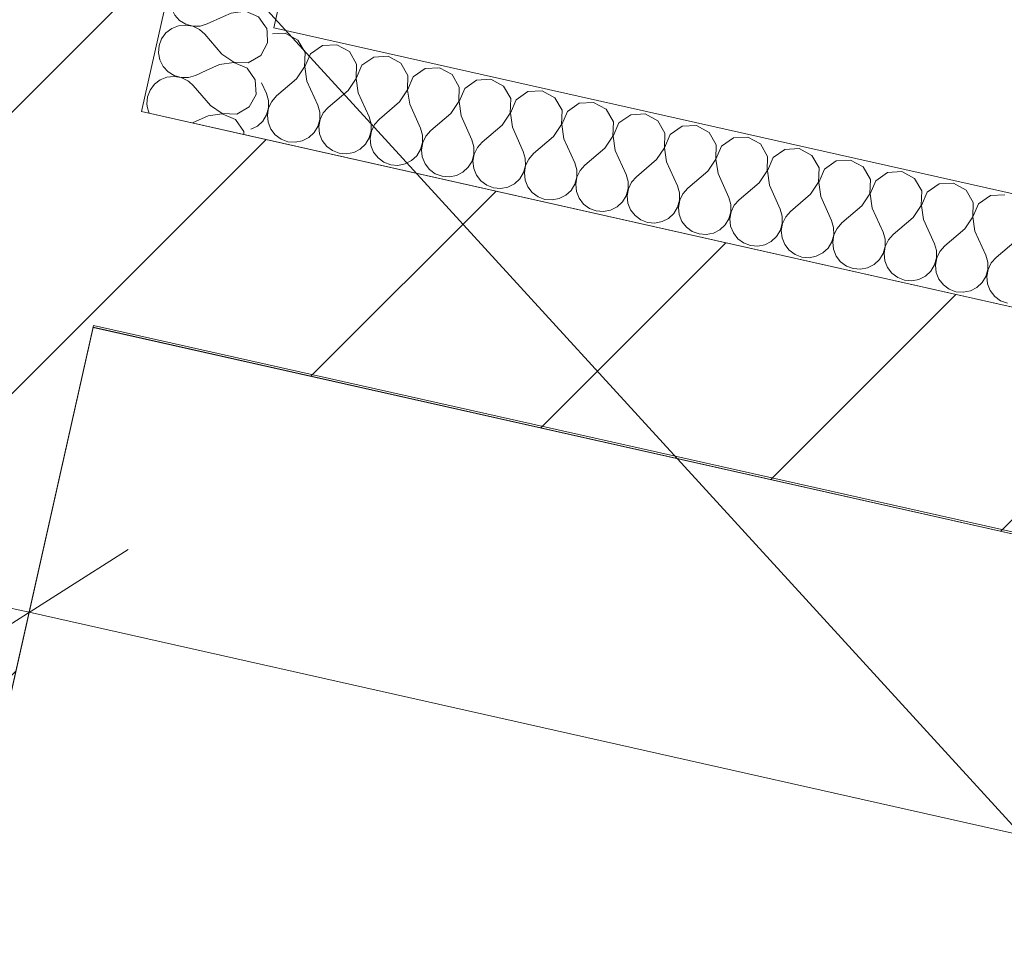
# Model space of a CAD drawing. Header units: millimetres. Extents: x -7213913 to -6985912, y 6023162 to 6205784.
# Tile 154 of 256: x -7193327 to -7192437, y 6174321 to 6175157. Entities that reach past the tile are written whole.
import ezdxf
from ezdxf.enums import TextEntityAlignment as Align

# ---------------------------------------------------------------- set-up
doc = ezdxf.new("R2010")
doc.units = ezdxf.units.MM
doc.header["$MEASUREMENT"] = 0
for name, color, linetype, lineweight in [('0_Ном._пера__1', 7, 'Continuous', 0), ('0_Ном._пера__120', 7, 'Continuous', 0), ('S - квартира_помещение.АР_Ном._пера__101', 252, 'Continuous', 0), ('S - квартира_помещение.АР_Ном._пера__120', 7, 'Continuous', 0), ('АР-Стены_Перегородки_межквартирные_200.АР_Ном._пера__1', 7, 'Continuous', 15), ('АР-Чертеж-Размеры.АР_Ном._пера__1', 7, 'Continuous', 0), ('Паспорта Зон Archicad_Ном._пера__1', 7, 'Continuous', 0)]:
    doc.layers.add(name, color=color, linetype=linetype, lineweight=lineweight)
for name, color, linetype in [('S - квартира_помещение.АР', 7, 'Continuous'), ('АР-Стены_Перегородки_межквартирные_200.АР', 7, 'Continuous'), ('АР-Чертеж-Размеры.АР', 7, 'Continuous')]:
    doc.layers.add(name, color=color, linetype=linetype)
doc.styles.add('РЎР“Р•РќР•Р\xa0Р\x98Р\xa0_РЎРўР\x98Р›Р¬_1', font='txt')
doc.styles.add('РЎР“Р•РќР•Р\xa0Р\x98Р\xa0_РЎРўР\x98Р›Р¬_2', font='calibri.ttf')
doc.styles.add('РЎР“Р•РќР•Р\xa0Р\x98Р\xa0_РЎРўР\x98Р›Р¬_3', font='GOST_Common.ttf')
doc.dimstyles.new('СГЕНЕРИР_СТИЛЬ__6', dxfattribs={"dimtxt": 200, "dimasz": 142.5, "dimexe": 0.18, "dimexo": 0.0625, "dimgap": 0, "dimtad": 1, "dimdec": 0, "dimzin": 0, "dimdsep": 46, "dimtxsty": 'РЎР“Р•РќР•Р\xa0Р\x98Р\xa0_РЎРўР\x98Р›Р¬_3', "dimblk": 'ARROWHEAD_6', "dimblk1": 'ARROWHEAD_6', "dimblk2": 'ARROWHEAD_6', "dimcen": 0.09, "dimse1": 1, "dimse2": 1, "dimclrd": 7, "dimclre": 7, "dimclrt": 7, "dimazin": 0, "dimtfac": 1, "dimtdec": 4, "dimtmove": 0, "dimatfit": 3, "dimfxl": 1, "dimtolj": 1, "dimtzin": 0, "dimarcsym": 0})
pattern_1 = [(45, (-6566190.34, 6562677.8), (-127.279217, 127.279217), [])]

# ---------------------------------------------------------------- blocks, each defined once
blk = doc.blocks.new('Кухня-столовая_1_4_1', base_point=(-7189844.26, 6171701.4))
at = {"layer": 'S - квартира_помещение.АР_Ном._пера__120', "color": 7, "linetype": 'Continuous', "lineweight": 0, "flags": 128}
blk.add_lwpolyline([(-7193260.23, 6174880.73), (-7193758.08, 6172664.11), (-7191416.44, 6172138.19), (-7191576.37, 6171426.13), (-7190722.63, 6171234.39), (-7186318.01, 6170245.14), (-7186279.19, 6170850.36), (-7186280.24, 6170850.42), (-7186109.06, 6173272.94), (-7188697.97, 6173854.39), (-7188697.61, 6173856)], close=True, dxfattribs=at)
at = {"layer": 'Паспорта Зон Archicad_Ном._пера__1', "color": 7, "lineweight": 0, "style": 'РЎР“Р•РќР•Р\xa0Р\x98Р\xa0_РЎРўР\x98Р›Р¬_1'}
blk.add_attdef('ROOM_NUMBER', text='', height=250, rotation=347.34172, dxfattribs=at).set_placement((-7187971.47, 6171826.9), align=Align.MIDDLE_CENTER)
at = {"layer": 'Паспорта Зон Archicad_Ном._пера__1', "color": 7, "lineweight": 0, "style": 'РЎР“Р•РќР•Р\xa0Р\x98Р\xa0_РЎРўР\x98Р›Р¬_2'}
blk.add_attdef('ROOM_AREA', text='', height=200, rotation=347.34172, dxfattribs=at).set_placement((-7186373.41, 6170754.38), align=Align.MIDDLE_RIGHT)
blk = doc.blocks.new('Стена_190_1', base_point=(-7193987.11, 6172100.64))
at = {"layer": 'АР-Стены_Перегородки_межквартирные_200.АР', "linetype": 'Continuous', "lineweight": 0, "true_color": 0x000000}
h = blk.add_hatch(dxfattribs=at)
h.set_pattern_fill('БЛОКИ_БЕТОННЫЕ_ЭФФЕКТИВН_78', color=18, style=0, pattern_type=2)
h.set_pattern_definition(pattern_1)
h.paths.add_polyline_path([(-7194062.76, 6172220.13), (-7193867.62, 6172176.3), (-7193151.02, 6175366.95), (-7193346.16, 6175410.78)])
at = {"layer": 'АР-Стены_Перегородки_межквартирные_200.АР_Ном._пера__1', "color": 7, "linetype": 'Continuous', "lineweight": 15, "flags": 128}
for points in [[(-7193216.76, 6175074.24), (-7193151.02, 6175366.95)], [(-7193867.62, 6172176.3), (-7193260.59, 6174879.1)]]:
    blk.add_lwpolyline(points, dxfattribs=at)
blk = doc.blocks.new('Стена_191_1', base_point=(-7193336.25, 6174998.59))
at = {"layer": 'АР-Стены_Перегородки_межквартирные_200.АР', "linetype": 'Continuous', "lineweight": 0, "true_color": 0x000000}
h = blk.add_hatch(dxfattribs=at)
h.set_pattern_fill('БЛОКИ_БЕТОННЫЕ_ЭФФЕКТИВН_78', color=18, style=0, pattern_type=2)
h.set_pattern_definition(pattern_1)
h.paths.add_polyline_path([(-7193260.59, 6174879.1), (-7186104.13, 6173271.8), (-7186089.81, 6173473.57), (-7193216.76, 6175074.24)])
at = {"layer": 'АР-Стены_Перегородки_межквартирные_200.АР_Ном._пера__1', "color": 7, "linetype": 'Continuous', "lineweight": 15, "flags": 128}
for points in [[(-7191543.45, 6174698.43), (-7193216.76, 6175074.24)], [(-7193260.59, 6174879.1), (-7186104.13, 6173271.8)]]:
    blk.add_lwpolyline(points, dxfattribs=at)
blk = doc.blocks.new('*X777', base_point=(-6566190.34, 6562677.79))
at = {"layer": '0_Ном._пера__1', "color": 7, "linetype": 'Continuous', "lineweight": 0}
for p, q in [((-7193102.79, 6175136.24), (-7193103.34, 6175146.08)), ((-7193109, 6175124.8), (-7193102.79, 6175136.24)), ((-7193120.3, 6175118.34), (-7193109, 6175124.8)), ((-7193146.22, 6175116.71), (-7193158.29, 6175111.28)), ((-7193133.34, 6175118.6), (-7193146.22, 6175116.71)), ((-7193139.7, 6175123.05), (-7193133.3, 6175118.79)), ((-7193121.4, 6175113.44), (-7193133.34, 6175118.6)), ((-7193133.3, 6175118.79), (-7193120.3, 6175118.34)), ((-7193113.95, 6175102.77), (-7193121.4, 6175113.44)), ((-7193170.02, 6175097.65), (-7193174.1, 6175101.27)), ((-7193113.22, 6175089.78), (-7193113.95, 6175102.77)), ((-7193154.57, 6175079.54), (-7193170.02, 6175097.65)), ((-7193119.43, 6175078.34), (-7193113.22, 6175089.78)), ((-7193211.29, 6175077.72), (-7193210.64, 6175074.42)), ((-7193210.64, 6175074.42), (-7193209.75, 6175072.68)), ((-7193143.78, 6175072.14), (-7193156.65, 6175070.25)), ((-7193154.57, 6175079.54), (-7193143.74, 6175072.33)), ((-7193131.83, 6175066.98), (-7193143.78, 6175072.14)), ((-7193143.74, 6175072.33), (-7193130.73, 6175071.88)), ((-7193130.73, 6175071.88), (-7193119.43, 6175078.34)), ((-7193156.65, 6175070.25), (-7193170.73, 6175063.92)), ((-7193124.38, 6175056.31), (-7193131.83, 6175066.98)), ((-7193124.23, 6175053.48), (-7193124.38, 6175056.31))]:
    blk.add_line(p, q, dxfattribs=at)
blk = doc.blocks.new('*X778', base_point=(-6566190.34, 6562677.79))
at = {"layer": '0_Ном._пера__1', "color": 7, "linetype": 'Continuous', "lineweight": 0}
for p, q in [((-7193190.45, 6175170.84), (-7193189.77, 6175167.35)), ((-7193189.77, 6175167.35), (-7193186.79, 6175161.49)), ((-7193186.79, 6175161.49), (-7193182.32, 6175156.68)), ((-7193183.42, 6175151.77), (-7193189.52, 6175149.33)), ((-7193176.89, 6175152.46), (-7193183.42, 6175151.77)), ((-7193182.32, 6175156.68), (-7193176.7, 6175153.26)), ((-7193170.41, 6175151.33), (-7193176.89, 6175152.46)), ((-7193176.7, 6175153.26), (-7193170.37, 6175151.52)), ((-7193164.5, 6175148.47), (-7193170.41, 6175151.33)), ((-7193170.37, 6175151.52), (-7193163.8, 6175151.56)), ((-7193163.8, 6175151.56), (-7193157.5, 6175153.41)), ((-7193142.62, 6175160.1), (-7193157.5, 6175153.41)), ((-7193103.51, 6175149.23), (-7193105.24, 6175151.7)), ((-7193194.72, 6175145.31), (-7193198.62, 6175140.03)), ((-7193189.52, 6175149.33), (-7193194.72, 6175145.31)), ((-7193159.59, 6175144.11), (-7193164.5, 6175148.47)), ((-7193144.13, 6175126), (-7193159.59, 6175144.11)), ((-7193103.34, 6175146.08), (-7193103.51, 6175149.23)), ((-7193200.93, 6175133.88), (-7193201.47, 6175127.33)), ((-7193198.62, 6175140.03), (-7193200.93, 6175133.88)), ((-7193201.47, 6175127.33), (-7193200.2, 6175120.88)), ((-7193144.13, 6175126), (-7193139.7, 6175123.05)), ((-7193200.2, 6175120.88), (-7193197.22, 6175115.03)), ((-7193197.22, 6175115.03), (-7193192.75, 6175110.21)), ((-7193192.75, 6175110.21), (-7193187.14, 6175106.8)), ((-7193187.14, 6175106.8), (-7193180.81, 6175105.05)), ((-7193174.24, 6175105.1), (-7193167.93, 6175106.94)), ((-7193158.29, 6175111.28), (-7193167.93, 6175106.94)), ((-7193205.15, 6175098.85), (-7193209.05, 6175093.56)), ((-7193199.95, 6175102.87), (-7193205.15, 6175098.85)), ((-7193193.85, 6175105.31), (-7193199.95, 6175102.87)), ((-7193187.32, 6175105.99), (-7193193.85, 6175105.31)), ((-7193180.85, 6175104.87), (-7193187.32, 6175105.99)), ((-7193174.93, 6175102.01), (-7193180.85, 6175104.87)), ((-7193180.81, 6175105.05), (-7193174.24, 6175105.1)), ((-7193174.1, 6175101.27), (-7193174.93, 6175102.01)), ((-7193209.05, 6175093.56), (-7193211.36, 6175087.42)), ((-7193211.36, 6175087.42), (-7193211.9, 6175080.87)), ((-7193211.9, 6175080.87), (-7193211.29, 6175077.72))]:
    blk.add_line(p, q, dxfattribs=at)
blk = doc.blocks.new('*X779', base_point=(-6566190.34, 6562677.79))
at = {"layer": '0_Ном._пера__1', "color": 7, "linetype": 'Continuous', "lineweight": 0}
for p, q in [((-7193148.75, 6175366.19), (-7193149.3, 6175359.64)), ((-7193148.66, 6175366.42), (-7193148.75, 6175366.19)), ((-7193149.3, 6175359.64), (-7193148.03, 6175353.19)), ((-7193148.03, 6175353.19), (-7193145.05, 6175347.34)), ((-7193145.05, 6175347.34), (-7193140.58, 6175342.52)), ((-7193094.04, 6175349.02), (-7193115.76, 6175339.25)), ((-7193081.17, 6175350.91), (-7193094.04, 6175349.02)), ((-7193081.48, 6175351.33), (-7193081.13, 6175351.1)), ((-7193069.22, 6175345.75), (-7193081.17, 6175350.91)), ((-7193081.13, 6175351.1), (-7193080.3, 6175351.07)), ((-7193135.15, 6175338.3), (-7193141.68, 6175337.62)), ((-7193140.58, 6175342.52), (-7193134.97, 6175339.11)), ((-7193128.68, 6175337.17), (-7193135.15, 6175338.3)), ((-7193134.97, 6175339.11), (-7193128.63, 6175337.36)), ((-7193122.06, 6175337.41), (-7193115.76, 6175339.25)), ((-7193061.77, 6175335.08), (-7193069.22, 6175345.75)), ((-7193152.98, 6175331.16), (-7193156.88, 6175325.87)), ((-7193147.78, 6175335.17), (-7193152.98, 6175331.16)), ((-7193141.68, 6175337.62), (-7193147.78, 6175335.17)), ((-7193122.76, 6175334.32), (-7193128.68, 6175337.17)), ((-7193128.63, 6175337.36), (-7193122.06, 6175337.41)), ((-7193117.85, 6175329.96), (-7193122.76, 6175334.32)), ((-7193102.39, 6175311.85), (-7193117.85, 6175329.96)), ((-7193061.05, 6175322.08), (-7193061.77, 6175335.08)), ((-7193156.88, 6175325.87), (-7193159.19, 6175319.72)), ((-7193067.26, 6175310.65), (-7193061.05, 6175322.08)), ((-7193159.19, 6175319.72), (-7193159.73, 6175313.18)), ((-7193159.73, 6175313.18), (-7193158.46, 6175306.73)), ((-7193102.39, 6175311.85), (-7193091.56, 6175304.63)), ((-7193158.46, 6175306.73), (-7193155.48, 6175300.88)), ((-7193091.6, 6175304.45), (-7193104.48, 6175302.56)), ((-7193079.66, 6175299.29), (-7193091.6, 6175304.45)), ((-7193091.56, 6175304.63), (-7193078.56, 6175304.19)), ((-7193078.56, 6175304.19), (-7193067.26, 6175310.65)), ((-7193155.48, 6175300.88), (-7193151.01, 6175296.06)), ((-7193151.01, 6175296.06), (-7193145.4, 6175292.65)), ((-7193104.48, 6175302.56), (-7193126.19, 6175292.79)), ((-7193072.21, 6175288.62), (-7193079.66, 6175299.29)), ((-7193158.21, 6175288.71), (-7193163.41, 6175284.7)), ((-7193152.12, 6175291.16), (-7193158.21, 6175288.71)), ((-7193145.58, 6175291.84), (-7193152.12, 6175291.16)), ((-7193139.11, 6175290.71), (-7193145.58, 6175291.84)), ((-7193145.4, 6175292.65), (-7193139.07, 6175290.9)), ((-7193133.19, 6175287.86), (-7193139.11, 6175290.71)), ((-7193139.07, 6175290.9), (-7193132.5, 6175290.95)), ((-7193128.28, 6175283.5), (-7193133.19, 6175287.86)), ((-7193132.5, 6175290.95), (-7193126.19, 6175292.79)), ((-7193071.48, 6175275.62), (-7193072.21, 6175288.62)), ((-7193167.31, 6175279.41), (-7193169.62, 6175273.26)), ((-7193163.41, 6175284.7), (-7193167.31, 6175279.41)), ((-7193112.83, 6175265.39), (-7193128.28, 6175283.5)), ((-7193169.62, 6175273.26), (-7193170.17, 6175266.72)), ((-7193077.7, 6175264.19), (-7193071.48, 6175275.62)), ((-7193170.17, 6175266.72), (-7193168.9, 6175260.27)), ((-7193168.9, 6175260.27), (-7193165.92, 6175254.42)), ((-7193112.83, 6175265.39), (-7193102, 6175258.17)), ((-7193102, 6175258.17), (-7193088.99, 6175257.73)), ((-7193088.99, 6175257.73), (-7193077.7, 6175264.19)), ((-7193165.92, 6175254.42), (-7193161.45, 6175249.6)), ((-7193161.45, 6175249.6), (-7193155.84, 6175246.19)), ((-7193114.91, 6175256.09), (-7193136.63, 6175246.33)), ((-7193102.04, 6175257.98), (-7193114.91, 6175256.09)), ((-7193090.09, 6175252.82), (-7193102.04, 6175257.98)), ((-7193082.64, 6175242.15), (-7193090.09, 6175252.82)), ((-7193168.65, 6175242.25), (-7193173.85, 6175238.23)), ((-7193162.55, 6175244.69), (-7193168.65, 6175242.25)), ((-7193156.02, 6175245.38), (-7193162.55, 6175244.69)), ((-7193149.54, 6175244.25), (-7193156.02, 6175245.38)), ((-7193155.84, 6175246.19), (-7193149.5, 6175244.44)), ((-7193143.63, 6175241.4), (-7193149.54, 6175244.25)), ((-7193149.5, 6175244.44), (-7193142.93, 6175244.49)), ((-7193138.72, 6175237.04), (-7193143.63, 6175241.4)), ((-7193142.93, 6175244.49), (-7193136.63, 6175246.33)), ((-7193081.92, 6175229.16), (-7193082.64, 6175242.15)), ((-7193177.75, 6175232.95), (-7193180.06, 6175226.8)), ((-7193173.85, 6175238.23), (-7193177.75, 6175232.95)), ((-7193123.26, 6175218.92), (-7193138.72, 6175237.04)), ((-7193180.06, 6175226.8), (-7193180.6, 6175220.25)), ((-7193088.13, 6175217.73), (-7193081.92, 6175229.16)), ((-7193180.6, 6175220.25), (-7193179.33, 6175213.81)), ((-7193179.33, 6175213.81), (-7193176.35, 6175207.95)), ((-7193123.26, 6175218.92), (-7193112.43, 6175211.71)), ((-7193099.43, 6175211.27), (-7193088.13, 6175217.73)), ((-7193176.35, 6175207.95), (-7193171.88, 6175203.14)), ((-7193125.35, 6175209.63), (-7193147.06, 6175199.87)), ((-7193112.47, 6175211.52), (-7193125.35, 6175209.63)), ((-7193100.53, 6175206.36), (-7193112.47, 6175211.52)), ((-7193112.43, 6175211.71), (-7193099.43, 6175211.27)), ((-7193093.08, 6175195.69), (-7193100.53, 6175206.36)), ((-7193172.99, 6175198.23), (-7193179.08, 6175195.79)), ((-7193166.45, 6175198.92), (-7193172.99, 6175198.23)), ((-7193171.88, 6175203.14), (-7193166.27, 6175199.73)), ((-7193159.98, 6175197.79), (-7193166.45, 6175198.92)), ((-7193166.27, 6175199.73), (-7193159.94, 6175197.98)), ((-7193154.06, 6175194.94), (-7193159.98, 6175197.79)), ((-7193159.94, 6175197.98), (-7193153.37, 6175198.03)), ((-7193153.37, 6175198.03), (-7193147.06, 6175199.87)), ((-7193184.28, 6175191.77), (-7193188.18, 6175186.49)), ((-7193179.08, 6175195.79), (-7193184.28, 6175191.77)), ((-7193149.15, 6175190.58), (-7193154.06, 6175194.94)), ((-7193133.7, 6175172.46), (-7193149.15, 6175190.58)), ((-7193092.35, 6175182.7), (-7193093.08, 6175195.69)), ((-7193190.49, 6175180.34), (-7193191.03, 6175173.79)), ((-7193188.18, 6175186.49), (-7193190.49, 6175180.34)), ((-7193098.57, 6175171.27), (-7193092.35, 6175182.7)), ((-7193191.03, 6175173.79), (-7193190.45, 6175170.84)), ((-7193133.7, 6175172.46), (-7193122.87, 6175165.25)), ((-7193109.86, 6175164.81), (-7193098.57, 6175171.27)), ((-7193135.78, 6175163.17), (-7193142.62, 6175160.1)), ((-7193122.91, 6175165.06), (-7193135.78, 6175163.17)), ((-7193110.96, 6175159.9), (-7193122.91, 6175165.06)), ((-7193122.87, 6175165.25), (-7193109.86, 6175164.81)), ((-7193105.24, 6175151.7), (-7193110.96, 6175159.9))]:
    blk.add_line(p, q, dxfattribs=at)
blk = doc.blocks.new('Стена_372_1', base_point=(-7193053.45, 6175345.04))
at = {"layer": '0_Ном._пера__1', "color": 7, "linetype": 'Continuous', "lineweight": 0, "flags": 128}
for points in [[(-7193151.02, 6175366.95), (-7193216.76, 6175074.26)], [(-7193053.45, 6175345.04), (-7193151.02, 6175366.95)], [(-7193097.28, 6175149.91), (-7193053.45, 6175345.04)], [(-7193216.76, 6175074.26), (-7193119.19, 6175052.34)]]:
    blk.add_lwpolyline(points, dxfattribs=at)
at = {"color": 7, "lineweight": 0}
for name in ['*X779', '*X778', '*X777']:
    blk.add_blockref(name, (-6566190.34, 6562677.79), dxfattribs=at)
blk = doc.blocks.new('*X783', base_point=(-6566190.34, 6562677.79))
at = {"layer": '0_Ном._пера__1', "color": 7, "linetype": 'Continuous', "lineweight": 0}
for p, q in [((-7193086.78, 6175145.12), (-7193098.5, 6175144.46)), ((-7193075.35, 6175138.9), (-7193086.78, 6175145.12)), ((-7193068.89, 6175127.61), (-7193075.35, 6175138.9)), ((-7193053.31, 6175133.96), (-7193063.98, 6175126.51)), ((-7193040.32, 6175134.68), (-7193053.31, 6175133.96)), ((-7193028.88, 6175128.47), (-7193040.32, 6175134.68)), ((-7193069.33, 6175114.6), (-7193068.89, 6175127.61)), ((-7193063.98, 6175126.51), (-7193069.14, 6175114.56)), ((-7193022.42, 6175117.17), (-7193028.88, 6175128.47)), ((-7193022.87, 6175104.17), (-7193022.42, 6175117.17)), ((-7193017.52, 6175116.07), (-7193022.68, 6175104.13)), ((-7193006.85, 6175123.52), (-7193017.52, 6175116.07)), ((-7192993.86, 6175124.25), (-7193006.85, 6175123.52)), ((-7192982.42, 6175118.03), (-7192993.86, 6175124.25)), ((-7192975.96, 6175106.74), (-7192982.42, 6175118.03)), ((-7193076.54, 6175103.77), (-7193069.33, 6175114.6)), ((-7193069.14, 6175114.56), (-7193067.25, 6175101.69)), ((-7192960.39, 6175113.09), (-7192971.06, 6175105.64)), ((-7192947.39, 6175113.81), (-7192960.39, 6175113.09)), ((-7192935.96, 6175107.6), (-7192947.39, 6175113.81)), ((-7192929.5, 6175096.3), (-7192935.96, 6175107.6)), ((-7193108.41, 6175100.33), (-7193103.95, 6175090.41)), ((-7193076.54, 6175103.77), (-7193094.66, 6175088.32)), ((-7193067.25, 6175101.69), (-7193057.49, 6175079.97)), ((-7193030.08, 6175093.34), (-7193022.87, 6175104.17)), ((-7193022.68, 6175104.13), (-7193020.79, 6175091.25)), ((-7192976.41, 6175093.73), (-7192975.96, 6175106.74)), ((-7192971.06, 6175105.64), (-7192976.22, 6175093.69)), ((-7192913.93, 6175102.65), (-7192924.6, 6175095.2)), ((-7192900.93, 6175103.38), (-7192913.93, 6175102.65)), ((-7192889.5, 6175097.16), (-7192900.93, 6175103.38)), ((-7193102.11, 6175084.1), (-7193103.95, 6175090.41)), ((-7193030.08, 6175093.34), (-7193048.19, 6175077.88)), ((-7193020.79, 6175091.25), (-7193011.02, 6175069.54)), ((-7192983.62, 6175082.9), (-7192976.41, 6175093.73)), ((-7192976.22, 6175093.69), (-7192974.33, 6175080.82)), ((-7192929.94, 6175083.3), (-7192929.5, 6175096.3)), ((-7192924.6, 6175095.2), (-7192929.76, 6175083.26)), ((-7192883.04, 6175085.87), (-7192889.5, 6175097.16)), ((-7192867.46, 6175092.22), (-7192878.13, 6175084.77)), ((-7192854.47, 6175092.94), (-7192867.46, 6175092.22)), ((-7192843.04, 6175086.73), (-7192854.47, 6175092.94)), ((-7193102.06, 6175077.53), (-7193102.11, 6175084.1)), ((-7193099.02, 6175083.41), (-7193101.87, 6175077.49)), ((-7193094.66, 6175088.32), (-7193099.02, 6175083.41)), ((-7192983.62, 6175082.9), (-7193001.73, 6175067.45)), ((-7192974.33, 6175080.82), (-7192964.56, 6175059.1)), ((-7192937.16, 6175072.47), (-7192929.94, 6175083.3)), ((-7192929.76, 6175083.26), (-7192927.87, 6175070.38)), ((-7192883.48, 6175072.86), (-7192883.04, 6175085.87)), ((-7192878.13, 6175084.77), (-7192883.29, 6175072.82)), ((-7192836.58, 6175075.43), (-7192843.04, 6175086.73)), ((-7192821, 6175081.78), (-7192831.67, 6175074.33)), ((-7192808.01, 6175082.51), (-7192821, 6175081.78)), ((-7192796.58, 6175076.29), (-7192808.01, 6175082.51)), ((-7193107.22, 6175065.59), (-7193103.81, 6175071.2)), ((-7193103.81, 6175071.2), (-7193102.06, 6175077.53)), ((-7193101.87, 6175077.49), (-7193103, 6175071.02)), ((-7193055.64, 6175073.67), (-7193057.49, 6175079.97)), ((-7193055.6, 6175067.1), (-7193055.64, 6175073.67)), ((-7193052.56, 6175072.97), (-7193055.41, 6175067.05)), ((-7193048.19, 6175077.88), (-7193052.56, 6175072.97)), ((-7192937.16, 6175072.47), (-7192955.27, 6175057.01)), ((-7192890.7, 6175062.03), (-7192883.48, 6175072.86)), ((-7192883.29, 6175072.82), (-7192881.4, 6175059.95)), ((-7192837.02, 6175062.43), (-7192836.58, 6175075.43)), ((-7192831.67, 6175074.33), (-7192836.83, 6175062.39)), ((-7192790.12, 6175065), (-7192796.58, 6175076.29)), ((-7192774.54, 6175071.35), (-7192785.21, 6175063.9)), ((-7192761.55, 6175072.07), (-7192774.54, 6175071.35)), ((-7192750.11, 6175065.86), (-7192761.55, 6175072.07)), ((-7193112.03, 6175061.12), (-7193107.22, 6175065.59)), ((-7193103, 6175071.02), (-7193102.31, 6175064.48)), ((-7193102.31, 6175064.48), (-7193099.87, 6175058.39)), ((-7193057.34, 6175060.76), (-7193055.6, 6175067.1)), ((-7193055.41, 6175067.05), (-7193056.54, 6175060.58)), ((-7193009.18, 6175063.23), (-7193011.02, 6175069.54)), ((-7193009.13, 6175056.66), (-7193009.18, 6175063.23)), ((-7193006.09, 6175062.54), (-7193008.95, 6175056.62)), ((-7193001.73, 6175067.45), (-7193006.09, 6175062.54)), ((-7192927.87, 6175070.38), (-7192918.1, 6175048.67)), ((-7192844.23, 6175051.6), (-7192837.02, 6175062.43)), ((-7192836.83, 6175062.39), (-7192834.94, 6175049.51)), ((-7192790.56, 6175051.99), (-7192790.12, 6175065)), ((-7192785.21, 6175063.9), (-7192790.37, 6175051.95)), ((-7192743.65, 6175054.56), (-7192750.11, 6175065.86)), ((-7193117.89, 6175058.14), (-7193112.03, 6175061.12)), ((-7193099.87, 6175058.39), (-7193095.85, 6175053.19)), ((-7193065.57, 6175050.68), (-7193060.76, 6175055.15)), ((-7193060.76, 6175055.15), (-7193057.34, 6175060.76)), ((-7193056.54, 6175060.58), (-7193055.85, 6175054.05)), ((-7193055.85, 6175054.05), (-7193053.41, 6175047.95)), ((-7193010.88, 6175050.33), (-7193009.13, 6175056.66)), ((-7193008.95, 6175056.62), (-7193010.07, 6175050.15)), ((-7192962.72, 6175052.8), (-7192964.56, 6175059.1)), ((-7192955.27, 6175057.01), (-7192959.63, 6175052.1)), ((-7192890.7, 6175062.03), (-7192908.81, 6175046.58)), ((-7192881.4, 6175059.95), (-7192871.64, 6175038.23)), ((-7192744.1, 6175041.56), (-7192743.65, 6175054.56)), ((-7192738.75, 6175053.46), (-7192743.91, 6175041.52)), ((-7192728.08, 6175060.91), (-7192738.75, 6175053.46)), ((-7192715.09, 6175061.64), (-7192728.08, 6175060.91)), ((-7192703.65, 6175055.42), (-7192715.09, 6175061.64)), ((-7192697.19, 6175044.13), (-7192703.65, 6175055.42)), ((-7193095.85, 6175053.19), (-7193090.57, 6175049.29)), ((-7193090.57, 6175049.29), (-7193084.42, 6175046.98)), ((-7193084.42, 6175046.98), (-7193077.87, 6175046.43)), ((-7193077.87, 6175046.43), (-7193071.43, 6175047.7)), ((-7193071.43, 6175047.7), (-7193065.57, 6175050.68)), ((-7193053.41, 6175047.95), (-7193049.39, 6175042.75)), ((-7193019.11, 6175040.25), (-7193014.29, 6175044.72)), ((-7193014.29, 6175044.72), (-7193010.88, 6175050.33)), ((-7193010.07, 6175050.15), (-7193009.39, 6175043.61)), ((-7192964.42, 6175039.89), (-7192962.67, 6175046.23)), ((-7192962.48, 6175046.18), (-7192963.61, 6175039.71)), ((-7192962.67, 6175046.23), (-7192962.72, 6175052.8)), ((-7192959.63, 6175052.1), (-7192962.48, 6175046.18)), ((-7192916.26, 6175042.36), (-7192918.1, 6175048.67)), ((-7192908.81, 6175046.58), (-7192913.17, 6175041.67)), ((-7192844.23, 6175051.6), (-7192862.35, 6175036.14)), ((-7192834.94, 6175049.51), (-7192825.18, 6175027.8)), ((-7192797.77, 6175041.16), (-7192790.56, 6175051.99)), ((-7192790.37, 6175051.95), (-7192788.48, 6175039.08)), ((-7192681.62, 6175050.48), (-7192692.29, 6175043.03)), ((-7192668.62, 6175051.2), (-7192681.62, 6175050.48)), ((-7192657.19, 6175044.99), (-7192668.62, 6175051.2)), ((-7192650.73, 6175033.69), (-7192657.19, 6175044.99)), ((-7193049.39, 6175042.75), (-7193044.11, 6175038.85)), ((-7193044.11, 6175038.85), (-7193037.96, 6175036.54)), ((-7193037.96, 6175036.54), (-7193031.41, 6175036)), ((-7193031.41, 6175036), (-7193024.96, 6175037.27)), ((-7193024.96, 6175037.27), (-7193019.11, 6175040.25)), ((-7193009.39, 6175043.61), (-7193006.95, 6175037.52)), ((-7193006.95, 6175037.52), (-7193002.93, 6175032.32)), ((-7192967.83, 6175034.28), (-7192964.42, 6175039.89)), ((-7192963.61, 6175039.71), (-7192962.93, 6175033.18)), ((-7192917.96, 6175029.46), (-7192916.21, 6175035.79)), ((-7192916.02, 6175035.75), (-7192917.15, 6175029.28)), ((-7192916.21, 6175035.79), (-7192916.26, 6175042.36)), ((-7192913.17, 6175041.67), (-7192916.02, 6175035.75)), ((-7192869.8, 6175031.93), (-7192871.64, 6175038.23)), ((-7192862.35, 6175036.14), (-7192866.71, 6175031.23)), ((-7192797.77, 6175041.16), (-7192815.89, 6175025.71)), ((-7192788.48, 6175039.08), (-7192778.72, 6175017.36)), ((-7192751.31, 6175030.73), (-7192744.1, 6175041.56)), ((-7192743.91, 6175041.52), (-7192742.02, 6175028.64)), ((-7192697.64, 6175031.12), (-7192697.19, 6175044.13)), ((-7192692.29, 6175043.03), (-7192697.45, 6175031.08)), ((-7192635.16, 6175040.04), (-7192645.83, 6175032.59)), ((-7192622.16, 6175040.77), (-7192635.16, 6175040.04)), ((-7192610.73, 6175034.55), (-7192622.16, 6175040.77)), ((-7193002.93, 6175032.32), (-7192997.65, 6175028.42)), ((-7192997.65, 6175028.42), (-7192991.5, 6175026.11)), ((-7192984.95, 6175025.56), (-7192978.5, 6175026.83)), ((-7192978.5, 6175026.83), (-7192972.65, 6175029.81)), ((-7192972.65, 6175029.81), (-7192967.83, 6175034.28)), ((-7192962.93, 6175033.18), (-7192960.48, 6175027.08)), ((-7192960.48, 6175027.08), (-7192956.47, 6175021.88)), ((-7192921.37, 6175023.85), (-7192917.96, 6175029.46)), ((-7192917.15, 6175029.28), (-7192916.47, 6175022.74)), ((-7192869.75, 6175025.36), (-7192869.8, 6175031.93)), ((-7192866.71, 6175031.23), (-7192869.56, 6175025.31)), ((-7192823.34, 6175021.49), (-7192825.18, 6175027.8)), ((-7192751.31, 6175030.73), (-7192769.42, 6175015.27)), ((-7192742.02, 6175028.64), (-7192732.25, 6175006.93)), ((-7192704.85, 6175020.29), (-7192697.64, 6175031.12)), ((-7192697.45, 6175031.08), (-7192695.56, 6175018.21)), ((-7192651.17, 6175020.69), (-7192650.73, 6175033.69)), ((-7192645.83, 6175032.59), (-7192650.99, 6175020.65)), ((-7192604.27, 6175023.26), (-7192610.73, 6175034.55)), ((-7192588.69, 6175029.61), (-7192599.36, 6175022.16)), ((-7192575.7, 6175030.33), (-7192588.69, 6175029.61)), ((-7192564.27, 6175024.12), (-7192575.7, 6175030.33)), ((-7192991.5, 6175026.11), (-7192984.95, 6175025.56)), ((-7192956.47, 6175021.88), (-7192951.18, 6175017.98)), ((-7192951.18, 6175017.98), (-7192945.03, 6175015.67)), ((-7192932.04, 6175016.4), (-7192926.19, 6175019.38)), ((-7192926.19, 6175019.38), (-7192921.37, 6175023.85)), ((-7192916.47, 6175022.74), (-7192914.02, 6175016.65)), ((-7192874.91, 6175013.41), (-7192871.5, 6175019.02)), ((-7192871.5, 6175019.02), (-7192869.75, 6175025.36)), ((-7192869.56, 6175025.31), (-7192870.69, 6175018.84)), ((-7192870.69, 6175018.84), (-7192870, 6175012.31)), ((-7192823.29, 6175014.92), (-7192823.34, 6175021.49)), ((-7192820.25, 6175020.8), (-7192823.1, 6175014.88)), ((-7192815.89, 6175025.71), (-7192820.25, 6175020.8)), ((-7192704.85, 6175020.29), (-7192722.96, 6175004.84)), ((-7192695.56, 6175018.21), (-7192685.79, 6174996.49)), ((-7192658.39, 6175009.86), (-7192651.17, 6175020.69)), ((-7192650.99, 6175020.65), (-7192649.1, 6175007.77)), ((-7192604.71, 6175010.25), (-7192604.27, 6175023.26)), ((-7192599.36, 6175022.16), (-7192604.52, 6175010.21)), ((-7192557.81, 6175012.82), (-7192564.27, 6175024.12)), ((-7192542.23, 6175019.17), (-7192552.9, 6175011.72)), ((-7192529.24, 6175019.9), (-7192542.23, 6175019.17)), ((-7192517.81, 6175013.68), (-7192529.24, 6175019.9)), ((-7192945.03, 6175015.67), (-7192938.49, 6175015.13)), ((-7192938.49, 6175015.13), (-7192932.04, 6175016.4)), ((-7192914.02, 6175016.65), (-7192910.01, 6175011.45)), ((-7192910.01, 6175011.45), (-7192904.72, 6175007.55)), ((-7192885.58, 6175005.96), (-7192879.73, 6175008.94)), ((-7192879.73, 6175008.94), (-7192874.91, 6175013.41)), ((-7192870, 6175012.31), (-7192867.56, 6175006.21)), ((-7192825.04, 6175008.59), (-7192823.29, 6175014.92)), ((-7192823.1, 6175014.88), (-7192824.23, 6175008.41)), ((-7192776.87, 6175011.06), (-7192778.72, 6175017.36)), ((-7192776.83, 6175004.49), (-7192776.87, 6175011.06)), ((-7192773.79, 6175010.36), (-7192776.64, 6175004.44)), ((-7192769.42, 6175015.27), (-7192773.79, 6175010.36)), ((-7192658.39, 6175009.86), (-7192676.5, 6174994.4)), ((-7192611.93, 6174999.42), (-7192604.71, 6175010.25)), ((-7192604.52, 6175010.21), (-7192602.63, 6174997.34)), ((-7192558.25, 6174999.82), (-7192557.81, 6175012.82)), ((-7192552.9, 6175011.72), (-7192558.06, 6174999.78)), ((-7192511.35, 6175002.39), (-7192517.81, 6175013.68)), ((-7192482.78, 6175009.46), (-7192495.77, 6175008.74)), ((-7192471.34, 6175003.25), (-7192482.78, 6175009.46)), ((-7192904.72, 6175007.55), (-7192898.57, 6175005.24)), ((-7192898.57, 6175005.24), (-7192892.03, 6175004.69)), ((-7192892.03, 6175004.69), (-7192885.58, 6175005.96)), ((-7192867.56, 6175006.21), (-7192863.54, 6175001.01)), ((-7192863.54, 6175001.01), (-7192858.26, 6174997.11)), ((-7192833.26, 6174998.51), (-7192828.45, 6175002.98)), ((-7192828.45, 6175002.98), (-7192825.04, 6175008.59)), ((-7192824.23, 6175008.41), (-7192823.54, 6175001.87)), ((-7192823.54, 6175001.87), (-7192821.1, 6174995.78)), ((-7192778.57, 6174998.15), (-7192776.83, 6175004.49)), ((-7192776.64, 6175004.44), (-7192777.77, 6174997.97)), ((-7192730.41, 6175000.62), (-7192732.25, 6175006.93)), ((-7192730.36, 6174994.05), (-7192730.41, 6175000.62)), ((-7192722.96, 6175004.84), (-7192727.32, 6174999.93)), ((-7192649.1, 6175007.77), (-7192639.33, 6174986.06)), ((-7192511.79, 6174989.38), (-7192511.35, 6175002.39)), ((-7192506.44, 6175001.29), (-7192511.6, 6174989.34)), ((-7192495.77, 6175008.74), (-7192506.44, 6175001.29)), ((-7192464.88, 6174991.95), (-7192471.34, 6175003.25)), ((-7192858.26, 6174997.11), (-7192852.11, 6174994.8)), ((-7192852.11, 6174994.8), (-7192845.56, 6174994.26)), ((-7192845.56, 6174994.26), (-7192839.12, 6174995.53)), ((-7192839.12, 6174995.53), (-7192833.26, 6174998.51)), ((-7192821.1, 6174995.78), (-7192817.08, 6174990.58)), ((-7192786.8, 6174988.07), (-7192781.99, 6174992.54)), ((-7192781.99, 6174992.54), (-7192778.57, 6174998.15)), ((-7192777.77, 6174997.97), (-7192777.08, 6174991.44)), ((-7192777.08, 6174991.44), (-7192774.64, 6174985.34)), ((-7192732.11, 6174987.72), (-7192730.36, 6174994.05)), ((-7192730.18, 6174994.01), (-7192731.3, 6174987.54)), ((-7192727.32, 6174999.93), (-7192730.18, 6174994.01)), ((-7192683.95, 6174990.19), (-7192685.79, 6174996.49)), ((-7192676.5, 6174994.4), (-7192680.86, 6174989.49)), ((-7192611.93, 6174999.42), (-7192630.04, 6174983.97)), ((-7192602.63, 6174997.34), (-7192592.87, 6174975.62)), ((-7192565.46, 6174988.99), (-7192558.25, 6174999.82)), ((-7192558.06, 6174999.78), (-7192556.17, 6174986.9)), ((-7192465.33, 6174978.95), (-7192464.88, 6174991.95)), ((-7192449.31, 6174998.3), (-7192459.98, 6174990.85)), ((-7192436.32, 6174999.03), (-7192449.31, 6174998.3)), ((-7192817.08, 6174990.58), (-7192811.8, 6174986.68)), ((-7192811.8, 6174986.68), (-7192805.65, 6174984.37)), ((-7192805.65, 6174984.37), (-7192799.1, 6174983.82)), ((-7192799.1, 6174983.82), (-7192792.66, 6174985.09)), ((-7192792.66, 6174985.09), (-7192786.8, 6174988.07)), ((-7192774.64, 6174985.34), (-7192770.62, 6174980.14)), ((-7192735.52, 6174982.11), (-7192732.11, 6174987.72)), ((-7192731.3, 6174987.54), (-7192730.62, 6174981)), ((-7192685.65, 6174977.28), (-7192683.9, 6174983.62)), ((-7192683.71, 6174983.57), (-7192684.84, 6174977.1)), ((-7192683.9, 6174983.62), (-7192683.95, 6174990.19)), ((-7192680.86, 6174989.49), (-7192683.71, 6174983.57)), ((-7192637.49, 6174979.75), (-7192639.33, 6174986.06)), ((-7192630.04, 6174983.97), (-7192634.4, 6174979.06)), ((-7192565.46, 6174988.99), (-7192583.58, 6174973.53)), ((-7192556.17, 6174986.9), (-7192546.41, 6174965.19)), ((-7192519, 6174978.55), (-7192511.79, 6174989.38)), ((-7192511.6, 6174989.34), (-7192509.71, 6174976.47)), ((-7192459.98, 6174990.85), (-7192465.14, 6174978.91)), ((-7192770.62, 6174980.14), (-7192765.34, 6174976.24)), ((-7192765.34, 6174976.24), (-7192759.19, 6174973.93)), ((-7192759.19, 6174973.93), (-7192752.64, 6174973.39)), ((-7192752.64, 6174973.39), (-7192746.19, 6174974.66)), ((-7192746.19, 6174974.66), (-7192740.34, 6174977.64)), ((-7192740.34, 6174977.64), (-7192735.52, 6174982.11)), ((-7192730.62, 6174981), (-7192728.18, 6174974.91)), ((-7192728.18, 6174974.91), (-7192724.16, 6174969.71)), ((-7192689.06, 6174971.67), (-7192685.65, 6174977.28)), ((-7192684.84, 6174977.1), (-7192684.16, 6174970.57)), ((-7192637.44, 6174973.18), (-7192637.49, 6174979.75)), ((-7192634.4, 6174979.06), (-7192637.25, 6174973.14)), ((-7192591.03, 6174969.32), (-7192592.87, 6174975.62)), ((-7192583.58, 6174973.53), (-7192587.94, 6174968.62)), ((-7192519, 6174978.55), (-7192537.12, 6174963.1)), ((-7192509.71, 6174976.47), (-7192499.95, 6174954.75)), ((-7192472.54, 6174968.12), (-7192465.33, 6174978.95)), ((-7192465.14, 6174978.91), (-7192463.25, 6174966.03)), ((-7192724.16, 6174969.71), (-7192718.88, 6174965.81)), ((-7192718.88, 6174965.81), (-7192712.73, 6174963.5)), ((-7192699.73, 6174964.22), (-7192693.88, 6174967.2)), ((-7192693.88, 6174967.2), (-7192689.06, 6174971.67)), ((-7192684.16, 6174970.57), (-7192681.71, 6174964.47)), ((-7192681.71, 6174964.47), (-7192677.7, 6174959.27)), ((-7192642.6, 6174961.24), (-7192639.19, 6174966.85)), ((-7192639.19, 6174966.85), (-7192637.44, 6174973.18)), ((-7192637.25, 6174973.14), (-7192638.38, 6174966.67)), ((-7192638.38, 6174966.67), (-7192637.7, 6174960.13)), ((-7192590.98, 6174962.75), (-7192591.03, 6174969.32)), ((-7192587.94, 6174968.62), (-7192590.79, 6174962.7)), ((-7192544.57, 6174958.88), (-7192546.41, 6174965.19)), ((-7192472.54, 6174968.12), (-7192490.65, 6174952.66)), ((-7192463.25, 6174966.03), (-7192453.48, 6174944.32)), ((-7192712.73, 6174963.5), (-7192706.18, 6174962.95)), ((-7192706.18, 6174962.95), (-7192699.73, 6174964.22)), ((-7192677.7, 6174959.27), (-7192672.41, 6174955.37)), ((-7192653.27, 6174953.79), (-7192647.42, 6174956.77)), ((-7192647.42, 6174956.77), (-7192642.6, 6174961.24)), ((-7192637.7, 6174960.13), (-7192635.25, 6174954.04)), ((-7192596.14, 6174950.8), (-7192592.73, 6174956.41)), ((-7192592.73, 6174956.41), (-7192590.98, 6174962.75)), ((-7192590.79, 6174962.7), (-7192591.92, 6174956.23)), ((-7192591.92, 6174956.23), (-7192591.23, 6174949.7)), ((-7192544.52, 6174952.31), (-7192544.57, 6174958.88)), ((-7192541.48, 6174958.19), (-7192544.33, 6174952.27)), ((-7192537.12, 6174963.1), (-7192541.48, 6174958.19)), ((-7192426.08, 6174957.68), (-7192444.19, 6174942.23)), ((-7192672.41, 6174955.37), (-7192666.26, 6174953.06)), ((-7192666.26, 6174953.06), (-7192659.72, 6174952.52)), ((-7192659.72, 6174952.52), (-7192653.27, 6174953.79)), ((-7192635.25, 6174954.04), (-7192631.24, 6174948.84)), ((-7192631.24, 6174948.84), (-7192625.95, 6174944.94)), ((-7192600.96, 6174946.33), (-7192596.14, 6174950.8)), ((-7192591.23, 6174949.7), (-7192588.79, 6174943.6)), ((-7192546.27, 6174945.98), (-7192544.52, 6174952.31)), ((-7192544.33, 6174952.27), (-7192545.46, 6174945.8)), ((-7192498.1, 6174948.45), (-7192499.95, 6174954.75)), ((-7192498.06, 6174941.88), (-7192498.1, 6174948.45)), ((-7192495.02, 6174947.75), (-7192497.87, 6174941.84)), ((-7192490.65, 6174952.66), (-7192495.02, 6174947.75)), ((-7192625.95, 6174944.94), (-7192619.8, 6174942.63)), ((-7192619.8, 6174942.63), (-7192613.26, 6174942.08)), ((-7192613.26, 6174942.08), (-7192606.81, 6174943.35)), ((-7192606.81, 6174943.35), (-7192600.96, 6174946.33)), ((-7192588.79, 6174943.6), (-7192584.77, 6174938.4)), ((-7192584.77, 6174938.4), (-7192579.49, 6174934.5)), ((-7192554.49, 6174935.9), (-7192549.68, 6174940.37)), ((-7192549.68, 6174940.37), (-7192546.27, 6174945.98)), ((-7192545.46, 6174945.8), (-7192544.77, 6174939.26)), ((-7192544.77, 6174939.26), (-7192542.33, 6174933.17)), ((-7192499.8, 6174935.54), (-7192498.06, 6174941.88)), ((-7192497.87, 6174941.84), (-7192499, 6174935.36)), ((-7192451.64, 6174938.01), (-7192453.48, 6174944.32)), ((-7192451.59, 6174931.44), (-7192451.64, 6174938.01)), ((-7192444.19, 6174942.23), (-7192448.55, 6174937.32)), ((-7192579.49, 6174934.5), (-7192573.34, 6174932.19)), ((-7192573.34, 6174932.19), (-7192566.79, 6174931.65)), ((-7192566.79, 6174931.65), (-7192560.35, 6174932.92)), ((-7192560.35, 6174932.92), (-7192554.49, 6174935.9)), ((-7192542.33, 6174933.17), (-7192538.31, 6174927.97)), ((-7192508.03, 6174925.46), (-7192503.22, 6174929.93)), ((-7192503.22, 6174929.93), (-7192499.8, 6174935.54)), ((-7192499, 6174935.36), (-7192498.31, 6174928.83)), ((-7192498.31, 6174928.83), (-7192495.87, 6174922.73)), ((-7192453.34, 6174925.11), (-7192451.59, 6174931.44)), ((-7192451.41, 6174931.4), (-7192452.53, 6174924.93)), ((-7192448.55, 6174937.32), (-7192451.41, 6174931.4)), ((-7192538.31, 6174927.97), (-7192533.03, 6174924.07)), ((-7192533.03, 6174924.07), (-7192526.88, 6174921.76)), ((-7192526.88, 6174921.76), (-7192520.33, 6174921.21)), ((-7192520.33, 6174921.21), (-7192513.89, 6174922.48)), ((-7192513.89, 6174922.48), (-7192508.03, 6174925.46)), ((-7192495.87, 6174922.73), (-7192491.85, 6174917.53)), ((-7192456.75, 6174919.5), (-7192453.34, 6174925.11)), ((-7192452.53, 6174924.93), (-7192451.85, 6174918.39)), ((-7192491.85, 6174917.53), (-7192486.57, 6174913.63)), ((-7192486.57, 6174913.63), (-7192480.42, 6174911.32)), ((-7192480.42, 6174911.32), (-7192473.87, 6174910.78)), ((-7192473.87, 6174910.78), (-7192467.42, 6174912.05)), ((-7192467.42, 6174912.05), (-7192461.57, 6174915.03)), ((-7192461.57, 6174915.03), (-7192456.75, 6174919.5)), ((-7192451.85, 6174918.39), (-7192449.41, 6174912.3)), ((-7192449.41, 6174912.3), (-7192445.39, 6174907.1)), ((-7192445.39, 6174907.1), (-7192440.11, 6174903.2)), ((-7192440.11, 6174903.2), (-7192433.96, 6174900.89))]:
    blk.add_line(p, q, dxfattribs=at)
blk = doc.blocks.new('Стена_373_1', base_point=(-7193097.28, 6175149.91))
at = {"layer": '0_Ном._пера__1', "color": 7, "linetype": 'Continuous', "lineweight": 0, "flags": 128}
for points in [[(-7191619.1, 6174817.93), (-7193097.28, 6175149.91)], [(-7193119.19, 6175052.34), (-7191543.44, 6174698.44)]]:
    blk.add_lwpolyline(points, dxfattribs=at)
at = {"color": 7, "lineweight": 0}
blk.add_blockref('*X783', (-6566190.34, 6562677.79), dxfattribs=at)
blk = doc.blocks.new('Полилиния_3_1', base_point=(-7188760.82, 6173562.81))
at = {"layer": '0_Ном._пера__120', "color": 7, "linetype": 'Continuous', "lineweight": 0, "flags": 128}
blk.add_lwpolyline([(-7188760.82, 6173562.81), (-7192380.75, 6174375.82), (-7193261.21, 6175339.04)], dxfattribs=at)
blk = doc.blocks.new('*D1049', base_point=(-6566190.34, 6562677.79))
at = {"layer": 'АР-Чертеж-Размеры.АР_Ном._пера__1', "color": 7, "linetype": 'Continuous', "lineweight": 0, "transparency": 16777216}
for p, q in [((-7193427.84, 6174134.44), (-7193489.47, 6173860.03)), ((-7193369.04, 6174053.98), (-7193548.26, 6173940.49)), ((-7193458.65, 6173997.23), (-7193568.42, 6174021.89)), ((-7191116.99, 6173471.31), (-7193458.65, 6173997.23)), ((-7191086.18, 6173608.52), (-7191147.81, 6173334.1)), ((-7191206.61, 6173414.57), (-7191027.38, 6173528.05)), ((-7191007.23, 6173446.66), (-7191116.99, 6173471.31))]:
    blk.add_line(p, q, dxfattribs=at)
at = {"layer": 'АР-Чертеж-Размеры.АР_Ном._пера__1', "color": 7, "lineweight": 0, "transparency": 16777216, "insert": (-7192599.12, 6173845.18), "char_height": 200, "attachment_point": 7, "rotation": 347.34172, "style": 'РЎР“Р•РќР•Р\xa0Р\x98Р\xa0_РЎРўР\x98Р›Р¬_3'}
blk.add_mtext('\\A1;{\\pql;\\fGOST Common|b0|i0|c204|p0;\\W1.000000;2\xa0400}', dxfattribs=at)
blk = doc.blocks.new('ARROWHEAD_6')
at = {"color": 0, "linetype": 'Continuous', "lineweight": 0}
for p, q in [((-0.5, -0.5), (0.5, 0.5)), ((0, 0), (-1, 0))]:
    blk.add_line(p, q, dxfattribs=at)
blk = doc.blocks.new('*D1053', base_point=(-6566190.34, 6562677.79))
at = {"layer": 'АР-Чертеж-Размеры.АР_Ном._пера__1', "color": 7, "linetype": 'Continuous', "lineweight": 0, "transparency": 16777216}
for p, q in [((-7193349.28, 6174484.19), (-7193287.65, 6174758.61)), ((-7193228.86, 6174678.14), (-7193408.08, 6174564.66)), ((-7193428.23, 6174646.05), (-7193318.47, 6174621.4)), ((-7193318.47, 6174621.4), (-7186162.01, 6173014.1)), ((-7186192.83, 6172876.89), (-7186131.2, 6173151.31)), ((-7186251.62, 6172957.36), (-7186072.4, 6173070.84)), ((-7186162.01, 6173014.1), (-7186052.25, 6172989.45))]:
    blk.add_line(p, q, dxfattribs=at)
at = {"layer": 'АР-Чертеж-Размеры.АР_Ном._пера__1', "color": 7, "lineweight": 0, "transparency": 16777216, "insert": (-7190041.68, 6173926.45), "char_height": 200, "attachment_point": 7, "rotation": 347.34172, "style": 'РЎР“Р•РќР•Р\xa0Р\x98Р\xa0_РЎРўР\x98Р›Р¬_3'}
blk.add_mtext('\\A1;{\\pql;\\fGOST Common|b0|i0|c204|p0;\\W1.000000;7\xa0335}', dxfattribs=at)

msp = doc.modelspace()

# ---------------------------------------------------------------- linework, layer by layer
at = {"layer": 'S - квартира_помещение.АР', "color": 254, "linetype": 'Continuous', "lineweight": 0, "true_color": 0xd8d8d8, "flags": 128}
msp.add_lwpolyline([(-7193260.23, 6174880.73), (-7193758.08, 6172664.11), (-7191416.44, 6172138.19), (-7191576.37, 6171426.13), (-7190722.63, 6171234.39), (-7186318.01, 6170245.14), (-7186279.19, 6170850.36), (-7186280.24, 6170850.42), (-7186109.06, 6173272.94), (-7188697.97, 6173854.39), (-7188697.61, 6173856)], close=True, dxfattribs=at)
at = {"layer": 'S - квартира_помещение.АР_Ном._пера__101', "color": 252, "linetype": 'Continuous', "lineweight": 0, "flags": 128}
msp.add_lwpolyline([(-7191416.43, 6172138.23), (-7190919.07, 6174352.55), (-7193260.59, 6174879.12), (-7193758.66, 6172664.28)], close=True, dxfattribs=at)

# ---------------------------------------------------------------- block references
at = {"color": 7, "linetype": 'Continuous', "lineweight": 0}
msp.add_blockref('Полилиния_3_1', (-7188760.82, 6173562.81), dxfattribs=at)
at = {"color": 7, "lineweight": 0}
for name, p in [('Стена_372_1', (-7193053.45, 6175345.04)), ('Стена_373_1', (-7193097.28, 6175149.91))]:
    msp.add_blockref(name, p, dxfattribs=at)
at = {"layer": 'S - квартира_помещение.АР', "color": 7, "linetype": 'Continuous', "lineweight": 0}
msp.add_blockref('Кухня-столовая_1_4_1', (-7189844.26, 6171701.4), dxfattribs=at)
at = {"layer": 'АР-Стены_Перегородки_межквартирные_200.АР', "color": 7, "lineweight": 0}
for name, p in [('Стена_190_1', (-7193987.11, 6172100.64)), ('Стена_191_1', (-7193336.25, 6174998.59))]:
    msp.add_blockref(name, p, dxfattribs=at)

# ---------------------------------------------------------------- dimensions: what is measured, and where the dimension line sits
at = {"layer": 'АР-Чертеж-Размеры.АР', "color": 7, "linetype": 'Continuous', "lineweight": 0}
for base, p1, p2, angle, picture, middle in [((-7193458.65, 6173997.23), (-7190919.07, 6174352.55), (-7193260.59, 6174879.1), 167.34172, '*D1049', (-7192242.46, 6173867.57)), ((-7186162.01, 6173014.1), (-7193260.59, 6174879.1), (-7186104.13, 6173271.8), 347.34172, '*D1053', (-7189685.02, 6173948.84))]:
    dim = msp.add_linear_dim(base=base, p1=p1, p2=p2, angle=angle, dimstyle='СГЕНЕРИР_СТИЛЬ__6', dxfattribs=at)
    dim.commit()
    dim.dimension.update_dxf_attribs({"geometry": picture, "text_midpoint": middle, "dimtype": 160, "text_rotation": 347.34172})

doc.saveas('drawing.dxf')
